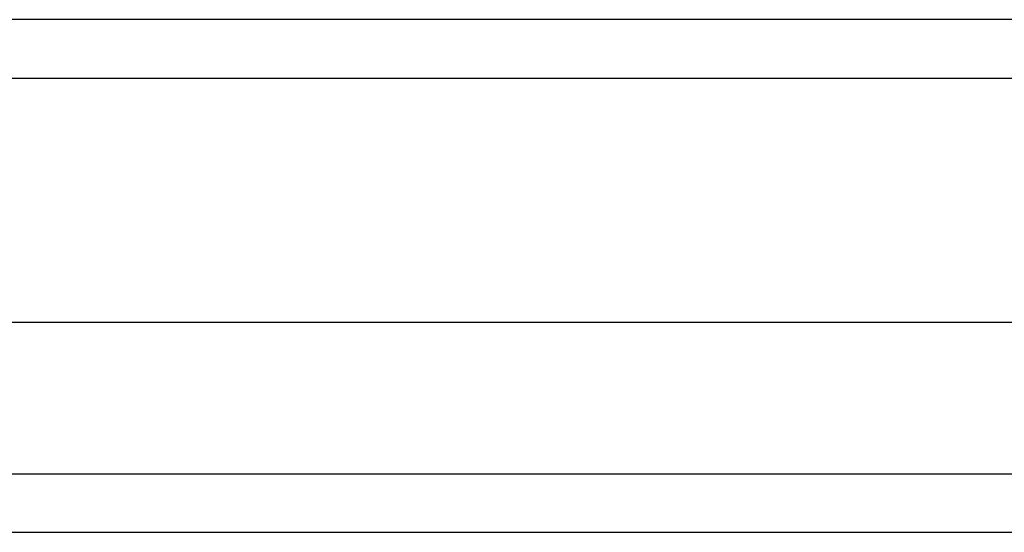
# Model space of a CAD drawing. Header units: inches. Extents: x 0 to 215, y -25 to 140.
# Tile 28 of 63: x 95.033 to 96.695, y 87.788 to 88.654. Entities that reach past the tile are written whole.
import ezdxf

# ---------------------------------------------------------------- set-up
doc = ezdxf.new("R2010")
doc.units = ezdxf.units.IN
doc.header["$LTSCALE"] = 12.924396
doc.header["$MEASUREMENT"] = 0
doc.layers.add('Visible Edges(ANSI)', color=7, linetype='Continuous', lineweight=25)
doc.layers.add('Visible Tangent Edges(ANSI)', color=7, linetype='Continuous', lineweight=25)

msp = doc.modelspace()

# ---------------------------------------------------------------- linework, layer by layer
at = {"layer": 'Visible Edges(ANSI)'}
for p, q in [((122.8489, 88.6545), (93.0439, 88.6545)), ((122.0507, 88.1426), (93.8421, 88.1426)), ((122.0507, 87.7882), (93.8421, 87.7882))]:
    msp.add_line(p, q, dxfattribs=at)
at = {"layer": 'Visible Tangent Edges(ANSI)'}
for p, q in [((93.0439, 88.5555), (122.8489, 88.5555)), ((93.7121, 87.8873), (122.1807, 87.8873))]:
    msp.add_line(p, q, dxfattribs=at)

doc.saveas('drawing.dxf')
